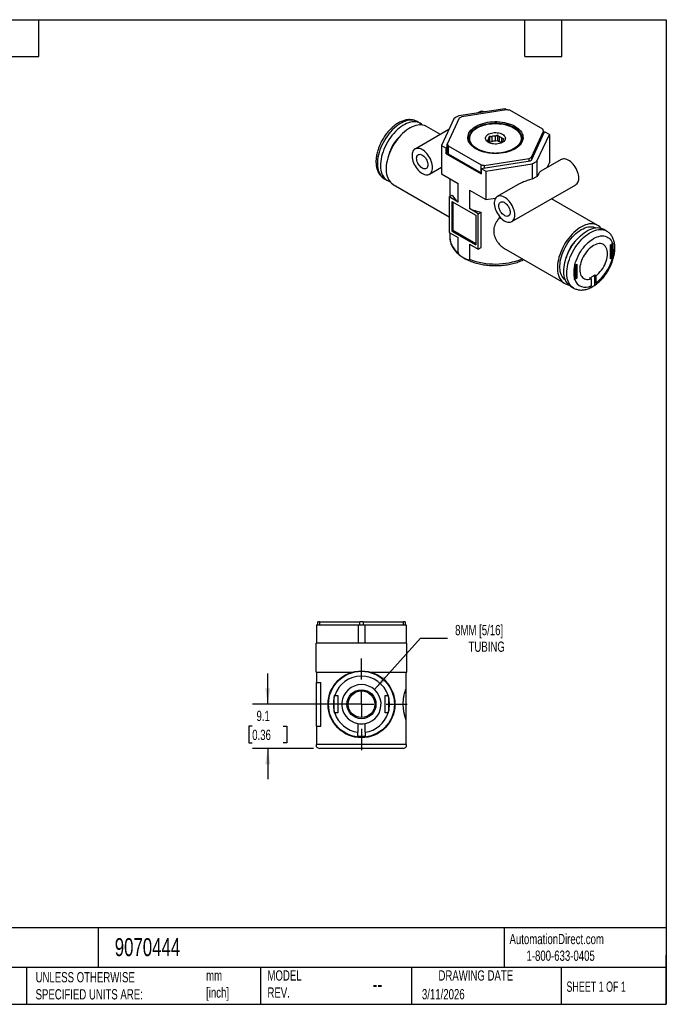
# Model space of a CAD drawing. Header units: millimetres. Extents: x 6 to 273, y 6 to 210.
# Tile 2 of 2: x 140 to 273, y 6 to 210. Entities that reach past the tile are written whole.
import ezdxf

# ---------------------------------------------------------------- set-up
doc = ezdxf.new("R2010")
doc.units = ezdxf.units.MM
doc.linetypes.add('SLD-Center', pattern=[19.05, 15.24, -1.27, 1.27, -1.27])
doc.linetypes.add('SLD-Solid', pattern=[0])
doc.layers.add('CENTER', color=40, linetype='SLD-Center')
doc.layers.add('DIMENSIONS', color=140, linetype='SLD-Solid', lineweight=25)
doc.layers.add('TEXT', color=140, linetype='SLD-Solid', lineweight=25)
doc.styles.add('SLDTEXTSTYLE0', font='TXT', dxfattribs={"width": 0.7})
doc.styles.add('SLDTEXTSTYLE1', font='TXT', dxfattribs={"width": 0.65})
doc.dimstyles.new('SLDDIMSTYLE0', dxfattribs={"dimtxt": 2.158008, "dimasz": 3.302, "dimexe": 0, "dimexo": 0.0625, "dimgap": 0.539502, "dimtad": 0, "dimtih": 1, "dimtoh": 1, "dimdec": 1, "dimrnd": 1e-09, "dimzin": 12, "dimdsep": 46, "dimtxsty": 'SLDTEXTSTYLE0', "dimsah": 1, "dimcen": 0.09, "dimadec": 0, "dimazin": 3, "dimtfac": 1, "dimtdec": 1, "dimtmove": 0, "dimatfit": 0, "dimfxl": 0, "dimfrac": 2, "dimtolj": 1, "dimtzin": 12, "dimarcsym": 0})
doc.dimstyles.new('SLDDIMSTYLE4', dxfattribs={"dimtxt": 2.158008, "dimasz": 3.302, "dimexe": 0, "dimexo": 0.0625, "dimgap": 0.539502, "dimtad": 0, "dimtih": 1, "dimtoh": 1, "dimdec": 1, "dimrnd": 1e-09, "dimzin": 12, "dimdsep": 46, "dimtxsty": 'SLDTEXTSTYLE0', "dimsah": 1, "dimcen": 0, "dimadec": 0, "dimazin": 3, "dimtfac": 1, "dimtdec": 1, "dimtofl": 0, "dimtmove": 0, "dimatfit": 3, "dimfxl": 0, "dimfrac": 2, "dimtolj": 1, "dimtzin": 12, "dimarcsym": 0})

# ---------------------------------------------------------------- blocks, each defined once
blk = doc.blocks.new('_D_5')
at = {"layer": 'DIMENSIONS'}
for p, q in [((190.78, 68.27), (190.78, 74.62)), ((208.86, 68.27), (187.61, 68.27)), ((187.58, 63.72), (186.85, 63.72)), ((186.85, 63.72), (186.85, 60.29)), ((193.99, 63.72), (194.71, 63.72)), ((194.71, 63.72), (194.71, 60.29)), ((186.85, 60.29), (187.58, 60.29)), ((200.26, 59.17), (187.61, 59.17)), ((190.78, 59.17), (190.78, 52.82)), ((194.71, 60.29), (193.99, 60.29))]:
    blk.add_line(p, q, dxfattribs=at)
for points in [[(190.78, 68.27), (191.29, 71.57), (190.28, 71.57)], [(190.78, 59.17), (190.28, 55.86), (191.29, 55.86)]]:
    blk.add_solid(points, dxfattribs=at)
at = {"layer": 'DIMENSIONS', "char_height": 2.117, "attachment_point": 1, "style": 'SLDTEXTSTYLE0'}
for s, insert in [('9.1', (188.47, 66.93)), ('0.36', (187.58, 63.01))]:
    blk.add_mtext(s, dxfattribs=dict(at, insert=insert))
blk = doc.blocks.new('_D_6')
at = {"layer": 'DIMENSIONS'}
for p, q in [((212.83, 71.29), (222.31, 81.91)), ((222.31, 81.91), (227.87, 81.91))]:
    blk.add_line(p, q, dxfattribs=at)
blk.add_solid([(212.83, 71.29), (215.41, 73.41), (214.65, 74.09)], dxfattribs=at)
at = {"layer": 'DIMENSIONS', "char_height": 2.117, "attachment_point": 1, "style": 'SLDTEXTSTYLE0'}
for s, insert in [('8MM [5/16]', (229.46, 84.64)), ('TUBING', (232.23, 81.21))]:
    blk.add_mtext(s, dxfattribs=dict(at, insert=insert))
blk = doc.blocks.new('SW_CENTERMARKSYMBOL_2')
at = {"layer": 'CENTER', "color": 0}
for p, q in [((0, 5.08), (0, 9.44)), ((0, 0), (0, 2.54)), ((-5.08, 0), (-9.44, 0)), ((0, 0), (-2.54, 0)), ((0, 0), (0, -2.54)), ((0, 0), (2.54, 0)), ((5.08, 0), (9.44, 0)), ((0, -5.08), (0, -9.44))]:
    blk.add_line(p, q, dxfattribs=at)

msp = doc.modelspace()

# ---------------------------------------------------------------- linework, layer by layer
for p, q in [((239.73, 191.16), (230.2, 189.69)), ((240.08, 190.96), (239.73, 191.16)), ((229.2, 189.11), (226.65, 183.61)), ((230.33, 189.24), (227.85, 183.89)), ((240.09, 190.96), (230.82, 189.52)), ((234.41, 190.49), (234.04, 190.28)), ((247.54, 186.94), (240.75, 190.86)), ((222.27, 188.15), (221.63, 188.52)), ((226.41, 185.87), (223.55, 187.52)), ((228.17, 186.89), (221.18, 182.86)), ((232.28, 185.06), (232.28, 185.13)), ((232.38, 184.98), (232.38, 184.49)), ((236.43, 184.21), (236.43, 185.09)), ((236.56, 185.51), (236.56, 184.3)), ((237.02, 185.43), (237.02, 184.37)), ((237.77, 184.48), (237.77, 185.55)), ((238.23, 185.77), (238.23, 184.56)), ((238.57, 185.42), (238.57, 184.36)), ((239.12, 184.2), (239.12, 185.1)), ((243.18, 184.49), (243.18, 184.98)), ((243.28, 185.14), (243.28, 185.06)), ((245.22, 180.58), (247.93, 186.42)), ((245.23, 181.2), (247.72, 186.55)), ((246.36, 180.36), (248.91, 185.86)), ((247.72, 185.95), (247.72, 186.55)), ((248.91, 185.86), (247.93, 186.42)), ((248.91, 185.86), (248.91, 179.98)), ((226.65, 183.61), (226.65, 177.73)), ((226.65, 183.61), (227.63, 183.04)), ((227.85, 183.51), (227.63, 183.04)), ((227.63, 181.9), (227.63, 183.04)), ((227.85, 182.26), (227.85, 183.89)), ((228.02, 183.51), (234.81, 179.59)), ((228.02, 183.51), (228.02, 181.87)), ((236.23, 184.66), (236.23, 184.42)), ((236.56, 184.3), (236.49, 184.16)), ((237.02, 184.37), (236.56, 184.3)), ((238.23, 184.56), (237.77, 184.48)), ((238.57, 184.36), (238.23, 184.56)), ((243.18, 184.6), (243.21, 184.51)), ((227.85, 182.37), (227.63, 181.9)), ((227.63, 181.9), (234.85, 177.73)), ((228.02, 181.87), (234.81, 177.96)), ((235.47, 179.49), (244.75, 180.92)), ((244.75, 180.4), (244.75, 180.92)), ((245.23, 181.2), (245.23, 180.6)), ((224.18, 177.66), (226.65, 179.09)), ((234.81, 177.96), (234.81, 179.59)), ((234.85, 178.87), (244.97, 180.44)), ((234.85, 178.87), (235.83, 178.31)), ((234.85, 178.87), (234.85, 177.73)), ((235.47, 179.49), (235.47, 178.97)), ((235.83, 178.31), (245.36, 179.78)), ((245.36, 179.78), (245.36, 176.63)), ((246.36, 180.36), (246.36, 177.21)), ((251.38, 180.7), (247.16, 178.26)), ((248.47, 179.02), (248.91, 179.98)), ((226.65, 177.73), (230.06, 175.76)), ((234.85, 177.95), (234.81, 177.96)), ((235.83, 178.31), (235.83, 172.43)), ((214.83, 176.74), (215.47, 176.37)), ((216.65, 175.57), (228.24, 168.88)), ((228.38, 176.73), (228.38, 173.06)), ((230.06, 171.92), (230.06, 175.76)), ((242.37, 175.5), (238.16, 173.06)), ((241.15, 167.87), (254.38, 175.5)), ((228.24, 172.97), (228.85, 173.33)), ((228.24, 172.97), (228.24, 165.63)), ((230.06, 171.92), (228.24, 172.97)), ((232.42, 174.39), (235.83, 172.43)), ((232.42, 174.39), (232.42, 170.56)), ((235.83, 172.43), (237.8, 172.73)), ((228.77, 172.06), (233.72, 169.2)), ((228.77, 172.06), (228.77, 165.93)), ((228.98, 171.93), (228.98, 166.05)), ((258.91, 167.11), (249.38, 172.61)), ((234.25, 169.5), (232.42, 170.56)), ((233.72, 169.2), (233.72, 163.07)), ((234.25, 169.5), (234.86, 169.86)), ((234.25, 162.16), (234.25, 169.5)), ((234.86, 162.51), (234.86, 169.86)), ((228.24, 165.63), (230.06, 164.57)), ((228.38, 165.54), (228.38, 164.56)), ((228.98, 166.05), (228.77, 165.93)), ((228.77, 165.93), (233.72, 163.07)), ((233.72, 163.32), (228.98, 166.05)), ((260.73, 165.94), (260.1, 166.31)), ((230.06, 161.47), (230.06, 164.57)), ((232.42, 163.21), (234.25, 162.16)), ((232.42, 163.21), (232.42, 160.11)), ((261.5, 163.12), (261.94, 163.37)), ((261.5, 160.18), (261.5, 163.12)), ((261.72, 163.24), (261.72, 160.63)), ((262, 163.17), (262, 160.7)), ((234.25, 162.16), (234.86, 162.51)), ((240.01, 162.09), (252.01, 155.16)), ((261.72, 160.63), (261.5, 160.5)), ((261.72, 160.63), (262, 160.46)), ((254.08, 156.13), (254.08, 158.59)), ((254.14, 158.87), (254.57, 159.12)), ((254.29, 158.95), (254.29, 156.34)), ((254.57, 159.12), (254.57, 156.18)), ((261.94, 160.43), (261.5, 160.18)), ((258.29, 156.87), (258.57, 156.7)), ((258.29, 154.76), (258.29, 156.87)), ((258.57, 155.26), (258.57, 156.7)), ((253.3, 154.53), (253.93, 154.17)), ((254.29, 156.34), (254.08, 156.22)), ((254.57, 156.18), (254.14, 155.93)), ((254.29, 156.34), (254.57, 156.18)), ((257.51, 156.09), (257.23, 156.25)), ((257.51, 156.09), (257.51, 154.64)), ((200.88, 84.67), (200.88, 80.87)), ((200.88, 84.67), (209.43, 84.67)), ((201.13, 84.67), (201.13, 85.27)), ((201.48, 85.27), (201.13, 85.27)), ((201.48, 85.27), (201.48, 84.67)), ((201.48, 85.27), (209.79, 85.27)), ((209.43, 84.67), (209.43, 80.87)), ((209.43, 84.67), (210.84, 84.67)), ((209.79, 84.67), (209.79, 85.27)), ((210.48, 85.27), (209.79, 85.27)), ((210.48, 85.27), (210.48, 84.67)), ((210.48, 85.27), (218.79, 85.27)), ((210.84, 84.67), (210.84, 80.87)), ((210.84, 84.67), (219.38, 84.67)), ((218.79, 84.67), (218.79, 85.27)), ((219.13, 85.27), (218.79, 85.27)), ((219.13, 85.27), (219.13, 84.67)), ((219.38, 84.67), (219.38, 80.87)), ((219.48, 80.87), (200.78, 80.87)), ((200.78, 77.87), (200.78, 80.87)), ((219.48, 77.87), (219.48, 80.87)), ((200.78, 74.87), (200.78, 77.87)), ((219.48, 74.87), (219.48, 77.87)), ((200.78, 74.87), (208.12, 74.87)), ((200.88, 74.87), (200.88, 72.77)), ((212.15, 74.87), (219.48, 74.87)), ((219.38, 71.62), (219.38, 74.87)), ((200.88, 72.77), (201.75, 72.77)), ((200.88, 63.77), (200.88, 72.77)), ((201.75, 63.77), (201.75, 72.77)), ((219.38, 64.91), (219.38, 71.62)), ((204.53, 66.76), (204.53, 69.78)), ((204.62, 70.07), (205.23, 70.07)), ((205.23, 70.07), (205.23, 66.47)), ((215.03, 70.07), (215.65, 70.07)), ((215.03, 66.47), (215.03, 70.07)), ((215.73, 69.78), (215.73, 66.76)), ((205.23, 66.47), (204.62, 66.47)), ((215.65, 66.47), (215.03, 66.47)), ((200.88, 63.77), (200.88, 59.97)), ((200.88, 63.77), (201.75, 63.77)), ((209.38, 64.29), (209.38, 62.51)), ((210.88, 62.51), (210.88, 64.29)), ((219.38, 59.97), (219.38, 64.91)), ((219.38, 59.97), (200.88, 59.97)), ((218.73, 59.17), (201.53, 59.17))]:
    msp.add_line(p, q)
at = {"flags": 128}
for points in [[(221.63, 188.52), (221.59, 188.54), (221.3, 188.67), (220.99, 188.77), (220.66, 188.82), (220.32, 188.84), (219.96, 188.81), (219.58, 188.74), (219.2, 188.63), (218.82, 188.48), (218.43, 188.29), (218.03, 188.06), (217.64, 187.8), (217.26, 187.5), (216.87, 187.17), (216.5, 186.81), (216.14, 186.43), (215.8, 186.01), (215.47, 185.58), (215.16, 185.12), (214.86, 184.65), (214.6, 184.17), (214.35, 183.67), (214.13, 183.17), (213.94, 182.66), (213.78, 182.16), (213.64, 181.65), (213.54, 181.16), (213.47, 180.67), (213.43, 180.2), (213.42, 179.74), (213.45, 179.3), (213.5, 178.89), (213.59, 178.49), (213.71, 178.13), (213.86, 177.8), (214.03, 177.49), (214.24, 177.23), (214.47, 177), (214.73, 176.8), (214.83, 176.74)], [(222.71, 187.81), (222.5, 187.99), (222.23, 188.17), (221.94, 188.3), (221.63, 188.4), (221.3, 188.45), (220.95, 188.47), (220.59, 188.44), (220.22, 188.37), (219.84, 188.26), (219.45, 188.11), (219.06, 187.92), (218.67, 187.7), (218.28, 187.43), (217.89, 187.14), (217.51, 186.81), (217.14, 186.45), (216.78, 186.06), (216.43, 185.65), (216.1, 185.21), (215.79, 184.76), (215.5, 184.28), (215.23, 183.8), (214.99, 183.3), (214.77, 182.8), (214.58, 182.3), (214.41, 181.79), (214.28, 181.29), (214.18, 180.79), (214.11, 180.3), (214.07, 179.83), (214.06, 179.37), (214.08, 178.93), (214.14, 178.52), (214.23, 178.13), (214.34, 177.76), (214.49, 177.43), (214.67, 177.13), (214.87, 176.86), (215.11, 176.63), (215.36, 176.43), (215.64, 176.28), (215.95, 176.16), (215.98, 176.15)], [(223.55, 187.52), (223.45, 187.58), (223.15, 187.71), (222.82, 187.79), (222.49, 187.84), (222.13, 187.84), (221.76, 187.8), (221.38, 187.72), (220.99, 187.6), (220.6, 187.44), (220.2, 187.24), (219.81, 187), (219.41, 186.72), (219.02, 186.41), (218.63, 186.07), (218.26, 185.7), (217.9, 185.3), (217.55, 184.87), (217.22, 184.43), (216.91, 183.96), (216.62, 183.48), (216.35, 182.98), (216.11, 182.48), (215.89, 181.97), (215.71, 181.45), (215.55, 180.94), (215.42, 180.43), (215.33, 179.93), (215.26, 179.44), (215.23, 178.96), (215.23, 178.5), (215.26, 178.06), (215.33, 177.65), (215.42, 177.26), (215.55, 176.89), (215.71, 176.56), (215.89, 176.27), (216.11, 176), (216.35, 175.78), (216.62, 175.59), (216.65, 175.57)], [(241.81, 187.55), (242.16, 187.33), (242.47, 187.1), (242.74, 186.85), (242.97, 186.58), (243.16, 186.31), (243.31, 186.03), (243.41, 185.74), (243.47, 185.44), (243.48, 185.15), (243.45, 184.85), (243.37, 184.56), (243.24, 184.28), (243.07, 184), (242.86, 183.73), (242.61, 183.47), (242.32, 183.23), (241.99, 183), (241.63, 182.79), (241.23, 182.6), (240.81, 182.44), (240.37, 182.29), (239.9, 182.17), (239.42, 182.07), (238.92, 182), (238.42, 181.95), (237.91, 181.93), (237.4, 181.94), (236.89, 181.97), (236.39, 182.03), (235.9, 182.12), (235.42, 182.23), (234.97, 182.36), (234.54, 182.52), (234.13, 182.7), (233.75, 182.9), (233.41, 183.11), (233.1, 183.35), (232.82, 183.6), (232.59, 183.86), (232.4, 184.14), (232.25, 184.42), (232.15, 184.71), (232.09, 185), (232.08, 185.3), (232.12, 185.59), (232.2, 185.88), (232.32, 186.17), (232.49, 186.45), (232.7, 186.72), (232.95, 186.97), (233.25, 187.22), (233.57, 187.44), (233.94, 187.65), (234.33, 187.84), (234.75, 188.01), (235.19, 188.15), (235.66, 188.28), (236.14, 188.37), (236.64, 188.45), (237.14, 188.49), (237.65, 188.51), (238.16, 188.51), (238.67, 188.47), (239.17, 188.41), (239.66, 188.33), (240.14, 188.22), (240.59, 188.08), (241.03, 187.93), (241.43, 187.75), (241.81, 187.55)], [(232.28, 185.13), (232.3, 185.31), (232.36, 185.6), (232.47, 185.88), (232.62, 186.16), (232.81, 186.42), (233.05, 186.68), (233.32, 186.92), (233.64, 187.15), (233.98, 187.35), (234.36, 187.54), (234.76, 187.71), (235.2, 187.86), (235.65, 187.99), (236.12, 188.09), (236.6, 188.16), (237.09, 188.21), (237.59, 188.23), (238.09, 188.23), (238.59, 188.2), (239.08, 188.14), (239.56, 188.06), (240.03, 187.96), (240.48, 187.83), (240.9, 187.67), (241.3, 187.5), (241.67, 187.3)], [(236.03, 182.17), (235.64, 182.26), (235.2, 182.39), (234.79, 182.53), (234.4, 182.71), (234.03, 182.9), (233.7, 183.1), (233.41, 183.33), (233.15, 183.57), (232.93, 183.82), (232.76, 184.09), (232.62, 184.36), (232.53, 184.64), (232.49, 184.92), (232.49, 185.2), (232.53, 185.48), (232.62, 185.76), (232.76, 186.03), (232.93, 186.3), (233.15, 186.55), (233.41, 186.79), (233.7, 187.01), (234.03, 187.22), (234.4, 187.41), (234.79, 187.58), (235.2, 187.73), (235.64, 187.86), (236.1, 187.96), (236.57, 188.04), (237.05, 188.09), (237.54, 188.12), (238.03, 188.12), (238.51, 188.09), (238.99, 188.04), (239.47, 187.96), (239.92, 187.86), (240.36, 187.73), (240.78, 187.58), (241.17, 187.41), (241.53, 187.22), (241.53, 187.22)], [(241.53, 187.22), (241.86, 187.01), (242.15, 186.79), (242.41, 186.55), (242.63, 186.3), (242.81, 186.03), (242.94, 185.76), (243.03, 185.48), (243.08, 185.2), (243.08, 184.92), (243.03, 184.64), (242.94, 184.36), (242.81, 184.09), (242.63, 183.82), (242.41, 183.57), (242.15, 183.33), (241.86, 183.1), (241.53, 182.9), (241.17, 182.71), (240.78, 182.53), (240.36, 182.39), (239.92, 182.26), (239.47, 182.16), (238.99, 182.08), (238.51, 182.03), (238.16, 182.01)], [(239.23, 185.9), (239.43, 185.76), (239.59, 185.61), (239.72, 185.45), (239.8, 185.28), (239.83, 185.1), (239.82, 184.93), (239.76, 184.75), (239.66, 184.59), (239.52, 184.43), (239.33, 184.29), (239.12, 184.16), (238.87, 184.06), (238.6, 183.97), (238.31, 183.92), (238.01, 183.88), (237.7, 183.88), (237.4, 183.9), (237.1, 183.94), (236.82, 184.01), (236.56, 184.11), (236.33, 184.22), (236.13, 184.36), (235.97, 184.51), (235.85, 184.67), (235.77, 184.84), (235.73, 185.01), (235.74, 185.19), (235.8, 185.37), (235.9, 185.53), (236.05, 185.69), (236.23, 185.83), (236.44, 185.96), (236.69, 186.06), (236.96, 186.14), (237.25, 186.2), (237.55, 186.24), (237.86, 186.24), (238.16, 186.22), (238.46, 186.18), (238.74, 186.11), (239, 186.01), (239.23, 185.9)], [(224.81, 179.04), (224.79, 179.35), (224.74, 179.67), (224.66, 180), (224.55, 180.34), (224.42, 180.68), (224.25, 181.01), (224.06, 181.33), (223.86, 181.63), (223.63, 181.91), (223.39, 182.17), (223.14, 182.39), (222.88, 182.59), (222.62, 182.75), (222.36, 182.87), (222.1, 182.95), (221.86, 183), (221.62, 183), (221.41, 182.95), (221.21, 182.87), (221.03, 182.75), (220.88, 182.59), (220.76, 182.4), (220.66, 182.17), (220.6, 181.92), (220.57, 181.63), (220.57, 181.33), (220.6, 181.02), (220.66, 180.69), (220.76, 180.35), (220.88, 180.01), (221.03, 179.68), (221.21, 179.36), (221.41, 179.04), (221.62, 178.75), (221.86, 178.48), (222.1, 178.24), (222.36, 178.03), (222.62, 177.85), (222.88, 177.71), (223.14, 177.61), (223.39, 177.54), (223.63, 177.52), (223.86, 177.54), (224.06, 177.6), (224.25, 177.71), (224.42, 177.85), (224.55, 178.02), (224.66, 178.23), (224.74, 178.48), (224.79, 178.75), (224.81, 179.04)], [(232.35, 184.51), (232.36, 184.54), (232.38, 184.6)], [(232.92, 183.62), (232.84, 183.72), (232.72, 183.89)], [(236.53, 184.12), (236.5, 184.15), (236.44, 184.2)], [(242.83, 183.87), (242.72, 183.72), (242.61, 183.58)], [(223.85, 179.59), (223.84, 179.38), (223.79, 179.19), (223.71, 179.03), (223.61, 178.9), (223.47, 178.81), (223.32, 178.77), (223.15, 178.76), (222.97, 178.79), (222.78, 178.86), (222.59, 178.97), (222.4, 179.12), (222.22, 179.3), (222.05, 179.5), (221.89, 179.73), (221.76, 179.97), (221.66, 180.21), (221.58, 180.46), (221.53, 180.7), (221.52, 180.94), (221.53, 181.15), (221.58, 181.34), (221.66, 181.5), (221.76, 181.62), (221.89, 181.71), (222.05, 181.76), (222.22, 181.77), (222.4, 181.73), (222.59, 181.66), (222.78, 181.55), (222.97, 181.4), (223.15, 181.23), (223.32, 181.02), (223.47, 180.8), (223.61, 180.56), (223.71, 180.31), (223.79, 180.06), (223.84, 179.82), (223.85, 179.59)], [(255, 176.87), (254.98, 177.18), (254.94, 177.51), (254.86, 177.84), (254.75, 178.18), (254.61, 178.51), (254.45, 178.84), (254.26, 179.16), (254.05, 179.46), (253.82, 179.75), (253.58, 180), (253.33, 180.23), (253.07, 180.42), (252.81, 180.58), (252.55, 180.71), (252.3, 180.79), (252.05, 180.83), (251.82, 180.83), (251.6, 180.79), (251.4, 180.71), (251.38, 180.7)], [(241.78, 169.24), (241.76, 169.55), (241.71, 169.87), (241.63, 170.21), (241.52, 170.54), (241.39, 170.88), (241.22, 171.21), (241.04, 171.53), (240.83, 171.83), (240.6, 172.11), (240.36, 172.37), (240.11, 172.6), (239.85, 172.79), (239.59, 172.95), (239.33, 173.07), (239.07, 173.16), (238.83, 173.2), (238.59, 173.2), (238.38, 173.16), (238.18, 173.08), (238, 172.95), (237.85, 172.8), (237.73, 172.6), (237.63, 172.37), (237.57, 172.12), (237.54, 171.84), (237.54, 171.54), (237.57, 171.22), (237.63, 170.89), (237.73, 170.55), (237.85, 170.22), (238, 169.88), (238.18, 169.56), (238.38, 169.25), (238.59, 168.96), (238.83, 168.69), (239.07, 168.44), (239.33, 168.23), (239.59, 168.05), (239.85, 167.91), (240.11, 167.81), (240.36, 167.75), (240.6, 167.73), (240.83, 167.75), (241.04, 167.81), (241.22, 167.91), (241.39, 168.05), (241.52, 168.23), (241.63, 168.44), (241.71, 168.68), (241.76, 168.95), (241.78, 169.24)], [(240.82, 169.79), (240.81, 169.58), (240.76, 169.39), (240.68, 169.23), (240.58, 169.11), (240.45, 169.02), (240.29, 168.97), (240.12, 168.96), (239.94, 168.99), (239.75, 169.07), (239.56, 169.18), (239.37, 169.32), (239.19, 169.5), (239.02, 169.71), (238.86, 169.93), (238.73, 170.17), (238.63, 170.42), (238.55, 170.66), (238.5, 170.91), (238.49, 171.14), (238.5, 171.35), (238.55, 171.54), (238.63, 171.7), (238.73, 171.82), (238.86, 171.91), (239.02, 171.96), (239.19, 171.97), (239.37, 171.94), (239.56, 171.86), (239.75, 171.75), (239.94, 171.61), (240.12, 171.43), (240.29, 171.22), (240.45, 171), (240.58, 170.76), (240.68, 170.51), (240.76, 170.27), (240.81, 170.02), (240.82, 169.79)], [(259.58, 166.53), (259.56, 166.55), (259.33, 166.8), (259.08, 167), (258.8, 167.17), (258.5, 167.3), (258.18, 167.38), (257.84, 167.43), (257.49, 167.43), (257.12, 167.39), (256.74, 167.31), (256.35, 167.19), (255.96, 167.03), (255.56, 166.83), (255.16, 166.59), (254.76, 166.31), (254.37, 166), (253.99, 165.66), (253.61, 165.29), (253.25, 164.89), (252.91, 164.46), (252.57, 164.02), (252.26, 163.55), (251.97, 163.07), (251.71, 162.57), (251.47, 162.07), (251.25, 161.56), (251.06, 161.04), (250.9, 160.53), (250.78, 160.02), (250.68, 159.52), (250.62, 159.03), (250.58, 158.55), (250.58, 158.09), (250.62, 157.65), (250.68, 157.24), (250.78, 156.85), (250.9, 156.48), (251.06, 156.15), (251.25, 155.86), (251.47, 155.59), (251.71, 155.37), (251.97, 155.18), (252.26, 155.03), (252.57, 154.93), (252.85, 154.87)], [(252.23, 155.79), (252.18, 155.83), (251.94, 156.03), (251.73, 156.27), (251.55, 156.54), (251.39, 156.85), (251.27, 157.18), (251.17, 157.55), (251.11, 157.94), (251.08, 158.35), (251.08, 158.78), (251.11, 159.23), (251.17, 159.7), (251.27, 160.17), (251.39, 160.65), (251.55, 161.14), (251.73, 161.62), (251.94, 162.1), (252.18, 162.57), (252.44, 163.03), (252.72, 163.48), (253.02, 163.92), (253.34, 164.33), (253.67, 164.72), (254.02, 165.08), (254.38, 165.41), (254.75, 165.71), (255.12, 165.98), (255.49, 166.22), (255.87, 166.42), (256.24, 166.58), (256.61, 166.7), (256.97, 166.78), (257.31, 166.82), (257.65, 166.82), (257.97, 166.77), (258.27, 166.69), (258.47, 166.61)], [(253.3, 154.53), (253.19, 154.6), (252.94, 154.79), (252.71, 155.02), (252.5, 155.29), (252.32, 155.59), (252.17, 155.92), (252.06, 156.29), (251.97, 156.68), (251.91, 157.1), (251.89, 157.53), (251.9, 157.99), (251.94, 158.46), (252.01, 158.95), (252.11, 159.45), (252.24, 159.95), (252.41, 160.46), (252.6, 160.96), (252.82, 161.46), (253.06, 161.96), (253.33, 162.45), (253.62, 162.92), (253.93, 163.37), (254.26, 163.81), (254.61, 164.22), (254.97, 164.61), (255.34, 164.97), (255.72, 165.3), (256.11, 165.59), (256.5, 165.86), (256.89, 166.08), (257.28, 166.27), (257.67, 166.42), (258.05, 166.53), (258.42, 166.6), (258.78, 166.63), (259.13, 166.62), (259.46, 166.56), (259.77, 166.47), (260.06, 166.33), (260.1, 166.31)], [(253.93, 154.17), (253.83, 154.23), (253.57, 154.42), (253.34, 154.65), (253.14, 154.92), (252.96, 155.22), (252.81, 155.56), (252.69, 155.92), (252.61, 156.31), (252.55, 156.73), (252.53, 157.17), (252.53, 157.62), (252.57, 158.1), (252.64, 158.58), (252.75, 159.08), (252.88, 159.58), (253.04, 160.09), (253.24, 160.6), (253.45, 161.1), (253.7, 161.59), (253.97, 162.08), (254.26, 162.55), (254.57, 163), (254.9, 163.44), (255.25, 163.85), (255.61, 164.24), (255.98, 164.6), (256.36, 164.93), (256.75, 165.23), (257.14, 165.49), (257.53, 165.72), (257.92, 165.9), (258.31, 166.05), (258.69, 166.16), (259.06, 166.23), (259.42, 166.26), (259.77, 166.25), (260.1, 166.19), (260.41, 166.1), (260.7, 165.96), (260.73, 165.94)], [(254.14, 158.87), (254.27, 159.34), (254.43, 159.81), (254.62, 160.29), (254.84, 160.75), (255.08, 161.21), (255.34, 161.66), (255.63, 162.09), (255.94, 162.5), (256.26, 162.89), (256.6, 163.25), (256.95, 163.58), (257.31, 163.88), (257.67, 164.15), (258.04, 164.38), (258.41, 164.58), (258.77, 164.73), (259.13, 164.84), (259.48, 164.91), (259.82, 164.94), (260.14, 164.93), (260.45, 164.87), (260.74, 164.77), (261, 164.63), (261.24, 164.45), (261.46, 164.23), (261.65, 163.98), (261.81, 163.69), (261.94, 163.37)], [(258.57, 156.7), (258.86, 156.95), (259.15, 157.24), (259.42, 157.55), (259.68, 157.88), (259.92, 158.23), (260.13, 158.6), (260.33, 158.98), (260.5, 159.36), (260.64, 159.75), (260.75, 160.14), (260.83, 160.53), (260.88, 160.9), (260.9, 161.26), (260.89, 161.6), (260.85, 161.92), (260.77, 162.21), (260.67, 162.48), (260.53, 162.71), (260.37, 162.91), (260.18, 163.08), (259.97, 163.2), (259.73, 163.29), (259.48, 163.34), (259.21, 163.34), (258.93, 163.3), (258.64, 163.23), (258.34, 163.11), (258.04, 162.95), (257.74, 162.76), (257.44, 162.53), (257.15, 162.27), (256.87, 161.99), (256.6, 161.67), (256.34, 161.33), (256.11, 160.98), (255.9, 160.61), (255.71, 160.23), (255.55, 159.84), (255.41, 159.45), (255.31, 159.06), (255.23, 158.68), (255.19, 158.31), (255.18, 157.95), (255.2, 157.62), (255.25, 157.3), (255.33, 157.01), (255.44, 156.75), (255.58, 156.53), (255.75, 156.34), (255.95, 156.18), (256.16, 156.06), (256.4, 155.99), (256.66, 155.95), (256.93, 155.96), (257.22, 156), (257.51, 156.09)]]:
    msp.add_lwpolyline(points, dxfattribs=at)
for radius in [6.9, 6.8, 3, 2.75]:
    msp.add_circle((210.13, 68.27), radius)
for centre, radius, start, end in [((235.09, 180.07), 10.79, 116.9362, 123.0584), ((235.38, 181.06), 9.62, 118.328, 121.6667), ((235, 189.33), 1.31, 65.0348, 117.0402), ((237.9, 174.61), 16.49, 80.0421, 82.3718), ((240.54, 184.78), 2.76, 7.5397, 65.8305), ((223.15, 179.79), 7.6, 134.1837, 165.8216), ((234.33, 184.98), 1.94, 145.7215, 214.1757), ((236.87, 184.63), 0.638, 132.99, 177.2131), ((237.77, 183.07), 2.48, 89.9258, 107.6603), ((238.13, 184.04), 1.45, 47.2978, 72.7076), ((241.23, 184.98), 1.94, 325.2214, 33.8219), ((243.91, 185.02), 4.11, 21.9546, 27.8424), ((231.65, 185.43), 4.11, 201.9546, 207.8424), ((237.77, 182.01), 2.48, 89.9258, 107.6603), ((238.1, 182.9), 1.53, 52.699, 72.3536), ((238.69, 184.68), 0.638, 312.99, 357.2131), ((231.65, 183.79), 4.11, 201.9546, 207.8424), ((237.77, 190.92), 8.92, 258.7243, 272.5014), ((240.18, 189.39), 9.62, 298.328, 301.6667), ((237.66, 195.84), 16.49, 260.0421, 262.3718), ((240.22, 188.96), 9.76, 299.1542, 300.8404), ((240.48, 189.4), 10.79, 296.9362, 303.0584), ((253.48, 176.74), 1.53, 306.1456, 5.1666), ((233.31, 175.95), 5.18, 210.421, 231.0501), ((237.24, 182.75), 13.11, 248.4443, 259.5277), ((232.46, 164.77), 4.08, 182.9378, 233.9803), ((259.73, 158.67), 7.55, 132.7008, 167.3045), ((256.72, 161.93), 5.42, 346.857, 13.143), ((237.78, 174.2), 15.07, 249.1991, 291.5684), ((259.36, 157.36), 5.42, 166.857, 193.143), ((252.84, 162.67), 9.37, 307.6835, 346.1554), ((255.88, 159.81), 3.8, 290.7275, 309.2671), ((256.33, 156.62), 2.3, 197.6458, 300.6846), ((254.64, 159.86), 6.27, 295.2327, 305.6288), ((210.13, 68.27), 5.8, 18.08, 161.92), ((210.13, 68.27), 4.05, 280.6719, 259.3281), ((210.13, 68.27), 5.8, 164.9098, 195.0902), ((210.13, 68.27), 5.8, 344.9098, 15.0902), ((210.13, 68.27), 5.8, 198.08, 262.5703), ((210.13, 68.27), 5.8, 277.4297, 341.92), ((210.13, 68.27), 4.05, 259.3281, 280.6719), ((210.13, 68.27), 6.6, 263.475, 276.525), ((201.53, 59.97), 0.8, 215.644, 270), ((218.73, 59.97), 0.8, 270, 324.3333)]:
    msp.add_arc(centre, radius, start, end)
for points, knots in [([(221.64, 188.51), (221.63, 188.52), (221.52, 188.58), (221.3, 188.68), (220.98, 188.8), (220.64, 188.88), (220.29, 188.92), (219.92, 188.93), (219.55, 188.89), (219.16, 188.82), (218.77, 188.71), (218.38, 188.56), (217.99, 188.38), (217.59, 188.15), (217.2, 187.9), (216.82, 187.61), (216.45, 187.29), (216.09, 186.95), (215.74, 186.58), (215.41, 186.19), (215.09, 185.78), (214.8, 185.35), (214.52, 184.91), (214.26, 184.45), (214.03, 183.98), (213.82, 183.5), (213.64, 183.02), (213.48, 182.54), (213.35, 182.05), (213.25, 181.57), (213.17, 181.09), (213.13, 180.62), (213.12, 180.16), (213.15, 179.71), (213.2, 179.27), (213.3, 178.86), (213.42, 178.46), (213.58, 178.1), (213.77, 177.76), (213.99, 177.46), (214.23, 177.19), (214.5, 176.96), (214.7, 176.81), (214.82, 176.74), (214.84, 176.74)], [0, 0, 0, 0, 0.0023237, 0.0250526, 0.0477384, 0.070514, 0.093523, 0.1168839, 0.1406773, 0.1649339, 0.1896304, 0.2146957, 0.2400303, 0.2655301, 0.2911054, 0.3166781, 0.3422116, 0.3676903, 0.3931111, 0.4184785, 0.4438018, 0.4690931, 0.4943659, 0.5196343, 0.5449117, 0.5702096, 0.595543, 0.6209267, 0.6463751, 0.6719008, 0.6975132, 0.7232158, 0.7490021, 0.7748492, 0.8006941, 0.8264457, 0.8519893, 0.8771977, 0.9019594, 0.9262095, 0.9499474, 0.9732354, 0.9961841, 1, 1, 1, 1]), ([(241.58, 187.23), (241.52, 187.26), (241.35, 187.36), (241.04, 187.5), (240.66, 187.66), (240.25, 187.79), (239.82, 187.91), (239.38, 188), (238.93, 188.07), (238.47, 188.12), (238, 188.14), (237.54, 188.14), (237.07, 188.11), (236.61, 188.07), (236.16, 188), (235.72, 187.9), (235.29, 187.79), (234.89, 187.65), (234.5, 187.5), (234.14, 187.32), (233.81, 187.13), (233.5, 186.92), (233.23, 186.69), (233, 186.45), (232.83, 186.26), (232.76, 186.14), (232.74, 186.1)], [0, 0, 0, 0, 0.023016, 0.066694, 0.110366, 0.154024, 0.197667, 0.241295, 0.284912, 0.328519, 0.372121, 0.41572, 0.459321, 0.502926, 0.546537, 0.59016, 0.633797, 0.677452, 0.721128, 0.764825, 0.808543, 0.852278, 0.896018, 0.939737, 0.983401, 1, 1, 1, 1]), ([(242.84, 186.09), (242.83, 186.1), (242.78, 186.19), (242.64, 186.37), (242.42, 186.61), (242.16, 186.84), (241.88, 187.05), (241.68, 187.17), (241.58, 187.23)], [0, 0, 0, 0, 0.018564, 0.218374, 0.418917, 0.62, 0.82142, 1, 1, 1, 1]), ([(243.27, 185.14), (243.28, 185.08), (243.28, 184.94), (243.25, 184.7), (243.18, 184.44), (243.06, 184.19), (242.91, 183.94), (242.72, 183.7), (242.49, 183.47), (242.23, 183.25), (241.94, 183.04), (241.62, 182.85), (241.27, 182.67), (240.89, 182.51), (240.49, 182.37), (240.07, 182.25), (239.63, 182.15), (239.18, 182.07), (238.72, 182.01), (238.25, 181.98), (237.78, 181.96), (237.31, 181.98), (236.84, 182.01), (236.38, 182.07), (235.93, 182.15), (235.49, 182.25), (235.07, 182.37), (234.67, 182.51), (234.29, 182.67), (233.94, 182.85), (233.62, 183.04), (233.33, 183.25), (233.07, 183.47), (232.85, 183.7), (232.66, 183.93), (232.51, 184.18), (232.39, 184.43), (232.32, 184.68), (232.28, 184.92), (232.28, 185.06), (232.29, 185.12)], [0, 0, 0, 0, 0.018287, 0.04598, 0.073594, 0.100978, 0.128092, 0.154974, 0.181691, 0.208309, 0.234875, 0.261425, 0.287973, 0.314531, 0.341107, 0.367701, 0.394315, 0.420944, 0.447587, 0.47424, 0.500898, 0.527559, 0.554217, 0.580868, 0.607507, 0.634131, 0.660737, 0.68732, 0.713878, 0.740411, 0.76692, 0.793413, 0.819901, 0.846401, 0.872949, 0.899594, 0.926404, 0.953448, 0.98077, 1, 1, 1, 1]), ([(236.43, 185.09), (236.44, 185.12), (236.46, 185.19), (236.5, 185.29), (236.53, 185.39), (236.55, 185.47), (236.56, 185.51)], [0, 0, 0, 0, 0.246265, 0.489206, 0.738217, 1, 1, 1, 1]), ([(236.56, 185.51), (236.63, 185.49), (236.78, 185.45), (236.94, 185.44), (237.02, 185.43)], [0, 0, 0, 0, 0.502013, 1, 1, 1, 1]), ([(237.77, 185.55), (237.81, 185.56), (237.89, 185.59), (238, 185.64), (238.12, 185.7), (238.19, 185.74), (238.23, 185.77)], [0, 0, 0, 0, 0.246265, 0.489206, 0.738217, 1, 1, 1, 1]), ([(238.23, 185.77), (238.28, 185.7), (238.39, 185.58), (238.51, 185.48), (238.57, 185.42)], [0, 0, 0, 0, 0.502013, 1, 1, 1, 1]), ([(239.12, 185.1), (239.15, 185.1), (239.2, 185.08), (239.29, 185.07), (239.37, 185.06), (239.43, 185.06), (239.45, 185.06)], [0, 0, 0, 0, 0.246266, 0.489206, 0.738218, 1, 1, 1, 1]), ([(239.45, 185.06), (239.43, 184.99), (239.39, 184.84), (239.35, 184.71), (239.33, 184.64)], [0, 0, 0, 0, 0.502013, 1, 1, 1, 1]), ([(236.11, 184.54), (236.13, 184.55), (236.17, 184.58), (236.21, 184.63), (236.23, 184.66)], [0, 0, 0, 0, 0.502013, 1, 1, 1, 1]), ([(236.44, 184.2), (236.42, 184.22), (236.36, 184.27), (236.28, 184.36), (236.19, 184.45), (236.14, 184.51), (236.11, 184.54)], [0, 0, 0, 0, 0.246266, 0.489206, 0.738218, 1, 1, 1, 1]), ([(247.16, 178.26), (247.13, 178.24), (247.04, 178.19), (246.87, 178.01), (246.64, 177.7), (246.46, 177.37), (246.36, 177.21)], [0, 0, 0, 0, 0.133818, 0.335343, 0.658585, 1, 1, 1, 1]), ([(245.36, 176.63), (245.01, 176.54), (244.33, 176.36), (243.46, 176.04), (242.81, 175.74), (242.5, 175.57), (242.38, 175.49)], [0, 0, 0, 0, 0.341415, 0.664657, 0.866182, 1, 1, 1, 1]), ([(238.73, 168.81), (238.73, 168.8), (238.52, 168.58), (238.22, 168.19), (237.86, 167.61), (237.61, 167.07), (237.45, 166.5), (237.4, 165.92), (237.45, 165.34), (237.61, 164.77), (237.85, 164.23), (238.21, 163.66), (238.69, 163.09), (239.3, 162.55), (239.75, 162.22), (240, 162.09), (240.01, 162.09)], [0, 0, 0, 0, 0.003197, 0.102163, 0.176633, 0.251139, 0.325773, 0.400306, 0.474554, 0.549189, 0.623649, 0.698076, 0.79723, 0.896271, 0.995333, 1, 1, 1, 1]), ([(258.39, 154.81), (258.4, 154.82), (258.55, 154.92), (258.81, 155.13), (259.18, 155.45), (259.54, 155.8), (259.89, 156.17), (260.22, 156.57), (260.53, 156.98), (260.82, 157.42), (261.09, 157.86), (261.35, 158.32), (261.58, 158.79), (261.78, 159.27), (261.96, 159.75), (262.11, 160.24), (262.24, 160.72), (262.33, 161.2), (262.4, 161.68), (262.43, 162.15), (262.44, 162.61), (262.41, 163.06), (262.34, 163.49), (262.25, 163.9), (262.11, 164.29), (261.95, 164.65), (261.75, 164.98), (261.53, 165.28), (261.28, 165.54), (261.02, 165.77), (260.82, 165.89), (260.73, 165.94)], [0, 0, 0, 0, 0.004175, 0.0403763, 0.0765161, 0.1125763, 0.1485549, 0.1844602, 0.2203062, 0.2561104, 0.2918921, 0.3276716, 0.3634668, 0.399295, 0.4351776, 0.4711356, 0.5071888, 0.5433544, 0.5796446, 0.6160621, 0.6525939, 0.689202, 0.725782, 0.7622011, 0.7982911, 0.8338726, 0.8687975, 0.9029903, 0.9364685, 0.9693356, 1, 1, 1, 1]), ([(228.39, 164.56), (228.38, 164.51), (228.38, 164.34), (228.41, 164.04), (228.49, 163.66), (228.6, 163.28), (228.76, 162.91), (228.95, 162.55), (229.18, 162.2), (229.45, 161.85), (229.76, 161.52), (230.1, 161.2), (230.48, 160.9), (230.89, 160.61), (231.33, 160.34), (231.79, 160.09), (232.29, 159.86), (232.8, 159.65), (233.34, 159.46), (233.9, 159.3), (234.47, 159.16), (235.05, 159.04), (235.65, 158.94), (236.26, 158.87), (236.87, 158.82), (237.48, 158.8), (238.1, 158.8), (238.71, 158.82), (239.33, 158.87), (239.93, 158.94), (240.53, 159.04), (241.11, 159.16), (241.68, 159.3), (242.24, 159.47), (242.77, 159.66), (243.23, 159.84), (243.5, 159.97), (243.6, 160.02)], [0, 0, 0, 0, 0.009754, 0.037434, 0.06512, 0.092919, 0.120933, 0.149234, 0.177864, 0.206827, 0.236098, 0.265624, 0.295343, 0.325192, 0.355116, 0.385072, 0.41502, 0.444945, 0.474836, 0.50469, 0.534508, 0.564292, 0.594048, 0.62378, 0.653495, 0.683198, 0.712898, 0.742601, 0.772311, 0.802035, 0.83178, 0.861554, 0.891362, 0.92121, 0.951105, 0.981049, 1, 1, 1, 1]), ([(262, 163.4), (261.99, 163.4), (261.99, 163.4), (261.98, 163.39), (261.98, 163.39), (261.97, 163.38), (261.96, 163.38), (261.95, 163.37), (261.94, 163.37), (261.94, 163.37)], [0.96696036, 0.96696036, 0.96696036, 0.96696036, 0.98418263, 0.98418263, 1.00140489, 1.00140489, 1.03584942, 1.03584942, 1.05257434, 1.05257434, 1.05257434, 1.05257434]), ([(262, 163.17), (262, 163.18), (262, 163.2), (262, 163.24), (262, 163.26), (262, 163.32), (262, 163.36), (262, 163.4)], [1.5100534, 1.5100534, 1.5100534, 1.5100534, 1.5825519, 1.5825519, 1.6550584, 1.6550584, 1.8000714, 1.8000714, 1.8000714, 1.8000714]), ([(230.06, 161.47), (230.06, 161.46), (230.06, 161.46), (230.06, 161.43), (230.07, 161.42), (230.08, 161.38), (230.09, 161.36), (230.13, 161.29), (230.16, 161.25), (230.24, 161.15), (230.3, 161.1), (230.4, 160.99), (230.46, 160.95), (230.64, 160.8), (230.76, 160.72), (231, 160.55), (231.12, 160.48), (231.33, 160.35), (231.42, 160.31), (231.6, 160.21), (231.69, 160.17), (231.86, 160.1), (231.93, 160.07), (232.08, 160.03), (232.15, 160.01), (232.26, 160), (232.29, 160), (232.35, 160.01), (232.37, 160.02), (232.4, 160.04), (232.41, 160.04), (232.42, 160.07), (232.42, 160.08), (232.42, 160.1), (232.42, 160.1), (232.42, 160.11)], [5.486744, 5.486744, 5.486744, 5.486744, 5.513415, 5.513415, 5.561417, 5.561417, 5.640255, 5.640255, 5.791167, 5.791167, 6.034995, 6.034995, 6.278823, 6.278823, 6.79674, 6.79674, 7.314657, 7.314657, 7.700446, 7.700446, 8.086235, 8.086235, 8.402702, 8.402702, 8.71917, 8.71917, 8.894578, 8.894578, 8.996928, 8.996928, 9.065067, 9.065067, 9.11681, 9.11681, 9.132236, 9.132236, 9.132236, 9.132236]), ([(262, 160.46), (262, 160.5), (262, 160.54), (262, 160.62), (262, 160.66), (262, 160.7)], [15.3702179, 15.3702179, 15.3702179, 15.3702179, 15.5157432, 15.5157432, 15.6612685, 15.6612685, 15.6612685, 15.6612685]), ([(254.14, 158.87), (254.13, 158.86), (254.12, 158.85), (254.1, 158.84), (254.09, 158.84), (254.08, 158.83)], [1.81945573, 1.81945573, 1.81945573, 1.81945573, 1.86271155, 1.86271155, 1.90596737, 1.90596737, 1.90596737, 1.90596737]), ([(254.08, 158.83), (254.08, 158.79), (254.08, 158.75), (254.08, 158.67), (254.08, 158.63), (254.08, 158.59)], [15.3702179, 15.3702179, 15.3702179, 15.3702179, 15.5157432, 15.5157432, 15.6612685, 15.6612685, 15.6612685, 15.6612685]), ([(261.94, 160.43), (261.95, 160.43), (261.96, 160.44), (261.98, 160.45), (261.99, 160.46), (262, 160.46)], [1.81945573, 1.81945573, 1.81945573, 1.81945573, 1.86271155, 1.86271155, 1.90596737, 1.90596737, 1.90596737, 1.90596737]), ([(254.08, 156.13), (254.08, 156.11), (254.08, 156.09), (254.08, 156.05), (254.08, 156.03), (254.08, 155.97), (254.08, 155.93), (254.08, 155.89)], [1.5100534, 1.5100534, 1.5100534, 1.5100534, 1.5825519, 1.5825519, 1.6550584, 1.6550584, 1.8000714, 1.8000714, 1.8000714, 1.8000714]), ([(254.08, 155.89), (254.08, 155.89), (254.09, 155.9), (254.09, 155.9), (254.1, 155.9), (254.11, 155.91), (254.12, 155.91), (254.13, 155.92), (254.14, 155.92), (254.14, 155.93)], [0.96696036, 0.96696036, 0.96696036, 0.96696036, 0.98418263, 0.98418263, 1.00140489, 1.00140489, 1.03584942, 1.03584942, 1.05257434, 1.05257434, 1.05257434, 1.05257434]), ([(257.27, 154.17), (257.29, 154.18), (257.36, 154.21), (257.44, 154.31), (257.5, 154.46), (257.51, 154.58), (257.51, 154.64)], [0, 0, 0, 0, 0.180482, 0.454154, 0.727114, 1, 1, 1, 1]), ([(258.57, 155.26), (258.57, 155.23), (258.57, 155.17), (258.56, 155.1), (258.54, 155.02), (258.51, 154.96), (258.48, 154.9), (258.43, 154.84), (258.37, 154.79), (258.31, 154.77), (258.29, 154.76)], [0, 0, 0, 0, 0.111497, 0.222557, 0.333509, 0.444681, 0.561114, 0.677545, 0.838951, 1, 1, 1, 1]), ([(253.93, 154.17), (254.02, 154.12), (254.21, 154.02), (254.52, 153.9), (254.86, 153.81), (255.21, 153.77), (255.57, 153.75), (255.94, 153.78), (256.32, 153.84), (256.71, 153.95), (257.03, 154.06), (257.21, 154.14), (257.27, 154.17)], [0, 0, 0, 0, 0.090984, 0.194235, 0.297759, 0.402226, 0.508202, 0.61609, 0.72608, 0.83811, 0.951895, 1, 1, 1, 1]), ([(219.38, 64.91), (219.37, 64.94), (219.35, 65), (219.31, 65.1), (219.28, 65.21), (219.24, 65.33), (219.2, 65.46), (219.16, 65.59), (219.12, 65.74), (219.08, 65.88), (219.04, 66.04), (219, 66.2), (218.96, 66.37), (218.92, 66.54), (218.87, 66.85), (218.8, 67.32), (218.75, 68.01), (218.75, 68.76), (218.83, 69.53), (218.96, 70.19), (219.09, 70.72), (219.2, 71.08), (219.28, 71.32), (219.33, 71.48), (219.37, 71.58), (219.38, 71.62)], [0, 0, 0, 0, 0.023995, 0.047851, 0.071631, 0.095396, 0.119208, 0.143127, 0.167165, 0.191083, 0.214893, 0.238654, 0.26243, 0.286289, 0.310296, 0.387542, 0.46479, 0.558359, 0.652292, 0.746012, 0.819662, 0.893308, 0.928905, 0.964402, 1, 1, 1, 1]), ([(204.62, 70.07), (204.61, 70.07), (204.59, 70.07), (204.56, 70.07), (204.55, 70.07), (204.53, 70.07)], [1.81945573, 1.81945573, 1.81945573, 1.81945573, 1.86271155, 1.86271155, 1.90596737, 1.90596737, 1.90596737, 1.90596737]), ([(204.53, 70.07), (204.53, 70.02), (204.53, 69.97), (204.53, 69.87), (204.53, 69.82), (204.53, 69.78)], [15.3702179, 15.3702179, 15.3702179, 15.3702179, 15.5157432, 15.5157432, 15.6612685, 15.6612685, 15.6612685, 15.6612685]), ([(215.73, 70.07), (215.73, 70.07), (215.72, 70.07), (215.71, 70.07), (215.7, 70.07), (215.69, 70.07), (215.68, 70.07), (215.66, 70.07), (215.65, 70.07), (215.65, 70.07)], [0.96696036, 0.96696036, 0.96696036, 0.96696036, 0.98418263, 0.98418263, 1.00140489, 1.00140489, 1.03584942, 1.03584942, 1.05257434, 1.05257434, 1.05257434, 1.05257434]), ([(215.73, 69.78), (215.73, 69.8), (215.73, 69.82), (215.73, 69.87), (215.73, 69.9), (215.73, 69.97), (215.73, 70.02), (215.73, 70.07)], [1.5100534, 1.5100534, 1.5100534, 1.5100534, 1.5825519, 1.5825519, 1.6550584, 1.6550584, 1.8000714, 1.8000714, 1.8000714, 1.8000714]), ([(204.53, 66.76), (204.53, 66.73), (204.53, 66.71), (204.53, 66.66), (204.53, 66.63), (204.53, 66.56), (204.53, 66.51), (204.53, 66.47)], [1.5100534, 1.5100534, 1.5100534, 1.5100534, 1.5825519, 1.5825519, 1.6550584, 1.6550584, 1.8000714, 1.8000714, 1.8000714, 1.8000714]), ([(204.53, 66.47), (204.54, 66.47), (204.54, 66.47), (204.56, 66.47), (204.56, 66.47), (204.58, 66.47), (204.59, 66.47), (204.61, 66.47), (204.61, 66.47), (204.62, 66.47)], [0.96696036, 0.96696036, 0.96696036, 0.96696036, 0.98418263, 0.98418263, 1.00140489, 1.00140489, 1.03584942, 1.03584942, 1.05257434, 1.05257434, 1.05257434, 1.05257434]), ([(215.65, 66.47), (215.66, 66.47), (215.68, 66.47), (215.7, 66.47), (215.72, 66.47), (215.73, 66.47)], [1.81945573, 1.81945573, 1.81945573, 1.81945573, 1.86271155, 1.86271155, 1.90596737, 1.90596737, 1.90596737, 1.90596737]), ([(215.73, 66.47), (215.73, 66.51), (215.73, 66.56), (215.73, 66.66), (215.73, 66.71), (215.73, 66.76)], [15.3702179, 15.3702179, 15.3702179, 15.3702179, 15.5157432, 15.5157432, 15.6612685, 15.6612685, 15.6612685, 15.6612685]), ([(209.38, 61.71), (209.38, 61.71), (209.38, 61.72), (209.38, 61.79), (209.38, 61.9), (209.38, 62.07), (209.38, 62.22), (209.38, 62.37), (209.38, 62.47), (209.38, 62.51)], [0, 0, 0, 0, 0.02526, 0.050579, 0.322303, 0.505387, 0.688192, 0.844099, 1, 1, 1, 1]), ([(210.88, 62.51), (210.88, 62.48), (210.88, 62.41), (210.88, 62.31), (210.88, 62.21), (210.88, 62.11), (210.88, 62.01), (210.88, 61.91), (210.88, 61.8), (210.88, 61.74), (210.88, 61.71)], [0, 0, 0, 0, 0.111497, 0.222557, 0.333509, 0.444681, 0.561114, 0.677545, 0.838951, 1, 1, 1, 1]), ([(200.88, 59.5), (200.88, 59.5), (200.88, 59.51), (200.88, 59.56), (200.88, 59.64), (200.88, 59.75), (200.88, 59.84), (200.88, 59.91), (200.88, 59.95), (200.88, 59.97)], [0, 0, 0, 0, 0.24764, 0.498176, 0.748241, 0.874042, 0.936991, 0.968533, 1, 1, 1, 1]), ([(219.38, 59.97), (219.38, 59.95), (219.38, 59.91), (219.38, 59.84), (219.38, 59.75), (219.38, 59.64), (219.38, 59.56), (219.38, 59.51), (219.38, 59.49), (219.38, 59.5), (219.38, 59.5)], [0, 0, 0, 0, 0.031439, 0.062982, 0.125777, 0.250555, 0.499406, 0.748213, 0.997015, 1, 1, 1, 1])]:
    msp.add_open_spline(points, degree=3, knots=knots)
msp.add_open_spline([(246.36, 177.21), (246.28, 177.16), (246.12, 177.06), (245.88, 176.91), (245.63, 176.77), (245.45, 176.68), (245.36, 176.63)], degree=3)
at = {"layer": 'TEXT'}
for p, q in [((6.35, 209.55), (273.05, 209.55)), ((143.51, 201.93), (143.51, 209.55)), ((243.84, 201.93), (243.84, 209.55)), ((251.46, 201.93), (251.46, 209.55)), ((273.05, 209.55), (273.05, 6.35)), ((135.89, 201.93), (143.51, 201.93)), ((243.84, 201.93), (251.46, 201.93)), ((273.05, 22.13), (6.35, 22.13)), ((155.76, 22.13), (155.76, 13.97)), ((239.58, 22.13), (239.58, 13.97)), ((273.05, 6.35), (273.05, 16.51)), ((273.05, 13.97), (6.35, 13.97)), ((141, 13.97), (141, 6.35)), ((189.3, 13.97), (189.3, 6.35)), ((220.47, 13.97), (220.47, 6.35)), ((251.35, 13.97), (251.35, 6.35)), ((6.35, 6.35), (273.05, 6.35))]:
    msp.add_line(p, q, dxfattribs=at)

# ---------------------------------------------------------------- block references
at = {"layer": 'CENTER'}
msp.add_blockref('SW_CENTERMARKSYMBOL_2', (210.13, 68.27), dxfattribs=at)

# ---------------------------------------------------------------- texts
at = {"layer": 'TEXT'}
for s, insert, char_height, attachment_point, style in [('AutomationDirect.com', (240.69, 20.88), 2.1167, 1, 'SLDTEXTSTYLE0'), ('9070444', (159.21, 20), 3.704, 1, 'SLDTEXTSTYLE0'), ('1-800-633-0405', (244.19, 17.44), 2.1167, 1, 'SLDTEXTSTYLE0'), ('UNLESS OTHERWISE ^JSPECIFIED UNITS ARE:', (142.87, 13), 2.1167, 1, 'SLDTEXTSTYLE0'), ('mm^J[inch]', (178.06, 13.36), 2.117, 1, 'SLDTEXTSTYLE0'), ('MODEL ^JREV.', (190.73, 13.36), 2.1167, 1, 'SLDTEXTSTYLE0'), ('DRAWING DATE', (233.73, 13.36), 2.1167, 2, 'SLDTEXTSTYLE0'), ('--', (212.43, 12.08), 3.175, 1, 'SLDTEXTSTYLE0'), ('SHEET 1 OF 1', (252.44, 11.05), 2.1167, 1, 'SLDTEXTSTYLE1'), ('3/11/2026', (222.61, 9.49), 2.117, 1, 'SLDTEXTSTYLE0')]:
    msp.add_mtext(s, dxfattribs=dict(at, insert=insert, char_height=char_height, attachment_point=attachment_point, style=style))

# ---------------------------------------------------------------- dimensions: what is measured, and where the dimension line sits
at = {"layer": 'DIMENSIONS'}
dim = msp.add_radius_dim(center=(210.13, 68.27), mpoint=(212.83, 71.29), text='8MM [5/16]\\PTUBING', dimstyle='SLDDIMSTYLE4', override={"dimpost": '<>'}, dxfattribs=at)
dim.commit()
dim.dimension.update_dxf_attribs({"geometry": '_D_6', "text_midpoint": (237.85, 81.91), "dimtype": 164})
dim = msp.add_linear_dim(base=(190.78, 68.27), p1=(201.53, 59.17), p2=(210.13, 68.27), angle=90, dimstyle='SLDDIMSTYLE0', dxfattribs=at)
dim.commit()
dim.dimension.update_dxf_attribs({"geometry": '_D_5', "text_midpoint": (190.78, 63.72), "dimtype": 160})

doc.saveas('drawing.dxf')
